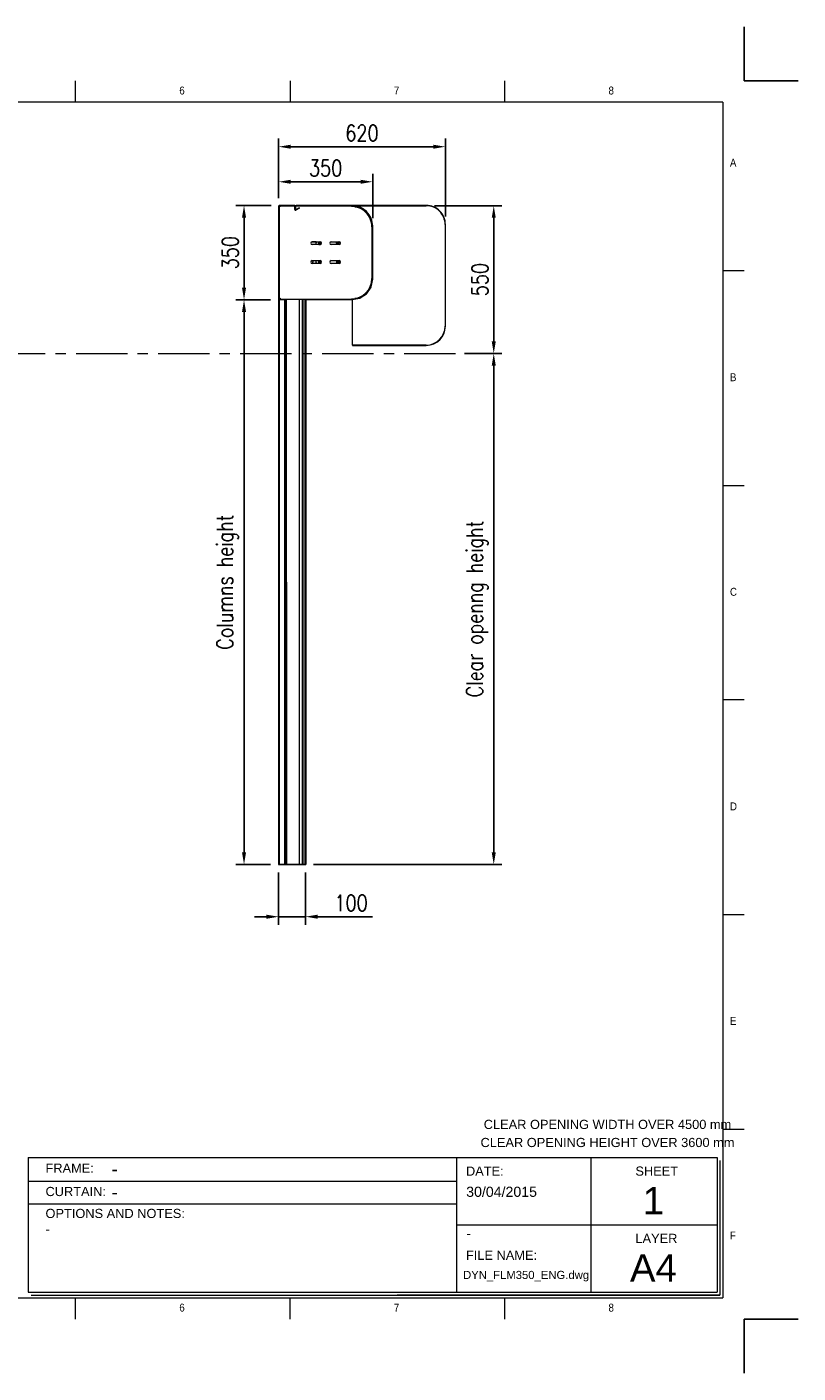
# Model space of a CAD drawing. Header units: millimetres. Extents: x 1545 to 17790, y 764 to 5765.
# Tile 5 of 5: x 5640 to 8504, y 764 to 5765. Entities that reach past the tile are written whole.
import ezdxf

# ---------------------------------------------------------------- set-up
doc = ezdxf.new("R2010")
doc.units = ezdxf.units.MM
doc.header["$LTSCALE"] = 50
doc.header["$PDSIZE"] = -1
doc.linetypes.add('CENTERX2', pattern=[20.32, 12.7, -2.54, 2.54, -2.54])
doc.layers.add('FORMAT', color=7, linetype='Continuous')
doc.styles.add('NYIP', font='romans.shx', dxfattribs={"width": 0.8})
doc.styles.add('SLDTEXTSTYLE0', font='GOTHIC.TTF', dxfattribs={"width": 0.913})
doc.styles.get("Standard").update_dxf_attribs({"font": 'GOTHIC.TTF'})
doc.dimstyles.new('STANDARD35', dxfattribs={"dimscale": 35, "dimtxt": 2, "dimasz": 1.5, "dimexe": 1, "dimexo": 1, "dimgap": 0.7, "dimtad": 1, "dimdec": 0, "dimdsep": 46, "dimtxsty": 'NYIP', "dimcen": 0, "dimclrd": 1, "dimclre": 1, "dimclrt": 2, "dimadec": 0, "dimazin": 0, "dimtfac": 1, "dimtdec": 0, "dimtix": 1, "dimtmove": 0, "dimatfit": 3, "dimfxl": 0, "dimtvp": 1, "dimtolj": 1, "dimtzin": 0, "dimarcsym": 0})

# ---------------------------------------------------------------- blocks, each defined once
blk = doc.blocks.new('A$C7C9C4F3F')
at = {"color": 7, "lineweight": 5}
for p, q in [((8295, 11245), (8295, 11504)), ((0, 1766), (199, 1766))]:
    blk.add_line(p, q, dxfattribs=at)
at = {"layer": 'FORMAT', "color": 7, "lineweight": 5}
for p, q in [((2216, 11304), (2216, 11504)), ((4209, 11504), (4209, 11304)), ((6202, 11304), (6202, 11504)), ((10188, 11304), (10188, 11504)), ((12181, 11504), (12181, 11304)), ((14174, 11304), (14174, 11504)), ((16199, 11304), (199, 11304)), ((199, 11304), (199, 199)), ((16199, 11304), (16199, 199)), ((199, 9738), (0, 9738)), ((16399, 9738), (16199, 9738)), ((0, 7745), (199, 7745)), ((16199, 7745), (16399, 7745)), ((0, 5752), (199, 5752)), ((16399, 5752), (16199, 5752)), ((0, 3759), (199, 3759)), ((16199, 3759), (16399, 3759)), ((16199, 1766), (16399, 1766)), ((8295, 0), (8295, 258)), ((199, 199), (16199, 199)), ((2224, 0), (2224, 199)), ((4018, 199), (4018, 0)), ((6210, 0), (6210, 199)), ((10188, 0), (10188, 199)), ((12181, 0), (12181, 199)), ((14174, 0), (14174, 199))]:
    blk.add_line(p, q, dxfattribs=at)
at = {"color": 7, "lineweight": 5, "char_height": 73.8, "attachment_point": 1, "style": 'SLDTEXTSTYLE0'}
for s, insert in [('1', (1203, 11450)), ('2', (3180, 11450)), ('3', (5173, 11450)), ('4', (7166, 11450)), ('5', (9159, 11450)), ('6', (11152, 11450)), ('7', (13145, 11450)), ('8', (15138, 11450)), ('A', (66, 10780)), ('A', (16266, 10780)), ('B', (66, 8787)), ('B', (16266, 8787)), ('C', (66, 6794)), ('C', (16266, 6794)), ('D', (66, 4801)), ('D', (16266, 4801)), ('E', (66, 2808)), ('1', (1012, 145)), ('2', (2988, 145)), ('3', (4981, 145)), ('4', (6974, 145))]:
    blk.add_mtext(s, dxfattribs=dict(at, insert=insert))
at = {"layer": 'FORMAT', "color": 7, "lineweight": 5, "char_height": 73.8, "attachment_point": 1, "style": 'SLDTEXTSTYLE0'}
for s, insert in [('E', (16266, 2808)), ('F', (66, 815)), ('F', (16266, 815)), ('5', (9159, 145)), ('6', (11152, 145)), ('7', (13145, 145)), ('8', (15138, 145))]:
    blk.add_mtext(s, dxfattribs=dict(at, insert=insert))
blk = doc.blocks.new('*D31')
at = {"color": 1, "lineweight": -2, "transparency": 16777216}
for p, q in [((6574.4, 5128.9), (6574.4, 5349.9)), ((6619.4, 5319.9), (7149.1, 5319.9)), ((7194.1, 5060.4), (7194.1, 5349.9))]:
    blk.add_line(p, q, dxfattribs=at)
at = {"color": 1, "transparency": 16777216}
for points in [[(6619.4, 5327.4), (6619.4, 5312.4), (6574.4, 5319.9)], [(7149.1, 5327.4), (7149.1, 5312.4), (7194.1, 5319.9)]]:
    blk.add_solid(points, dxfattribs=at)
at = {"layer": 'Defpoints', "color": 0, "transparency": 16777216}
for p in [(7194.1, 5319.9), (6574.4, 5098.9), (7194.1, 5030.4)]:
    blk.add_point(p, dxfattribs=at)
at = {"color": 2, "lineweight": 0, "transparency": 16777216, "insert": (6884.2, 5370.9), "char_height": 60, "attachment_point": 5, "style": 'NYIP'}
blk.add_mtext('\\A1;620', dxfattribs=at)
blk = doc.blocks.new('*D32')
at = {"color": 1, "lineweight": -2, "transparency": 16777216}
for p, q in [((6574.4, 5128.9), (6574.4, 5219.7)), ((6924.1, 5054.7), (6924.1, 5219.7)), ((6619.4, 5189.7), (6879.1, 5189.7))]:
    blk.add_line(p, q, dxfattribs=at)
at = {"color": 1, "transparency": 16777216}
for points in [[(6619.4, 5197.2), (6619.4, 5182.2), (6574.4, 5189.7)], [(6879.1, 5197.2), (6879.1, 5182.2), (6924.1, 5189.7)]]:
    blk.add_solid(points, dxfattribs=at)
at = {"layer": 'Defpoints', "color": 0, "transparency": 16777216}
for p in [(6924.1, 5189.7), (6574.4, 5098.9), (6924.1, 5024.7)]:
    blk.add_point(p, dxfattribs=at)
at = {"color": 2, "lineweight": 0, "transparency": 16777216, "insert": (6749.2, 5240.7), "char_height": 60, "attachment_point": 5, "style": 'NYIP'}
blk.add_mtext('\\A1;350', dxfattribs=at)
blk = doc.blocks.new('*D33')
at = {"color": 1, "lineweight": -2, "transparency": 16777216}
for p, q in [((6546.9, 5101.4), (6416.1, 5101.4)), ((6446.1, 5056.4), (6446.1, 4795.9)), ((6544.4, 4750.9), (6416.1, 4750.9))]:
    blk.add_line(p, q, dxfattribs=at)
at = {"color": 1, "transparency": 16777216}
for points in [[(6438.6, 5056.4), (6453.6, 5056.4), (6446.1, 5101.4)], [(6438.6, 4795.9), (6453.6, 4795.9), (6446.1, 4750.9)]]:
    blk.add_solid(points, dxfattribs=at)
at = {"layer": 'Defpoints', "color": 0, "transparency": 16777216}
for p in [(6576.9, 5101.4), (6446.1, 4750.9), (6574.4, 4750.9)]:
    blk.add_point(p, dxfattribs=at)
at = {"color": 2, "lineweight": 0, "transparency": 16777216, "insert": (6395.1, 4926.2), "char_height": 60, "attachment_point": 5, "rotation": 90, "style": 'NYIP'}
blk.add_mtext('\\A1;350', dxfattribs=at)
blk = doc.blocks.new('*D34')
at = {"color": 1, "lineweight": -2, "transparency": 16777216}
for p, q in [((6544.4, 4750.9), (6416.1, 4750.9)), ((6446.1, 4705.9), (6446.1, 2697.9)), ((6544.4, 2652.9), (6416.1, 2652.9))]:
    blk.add_line(p, q, dxfattribs=at)
at = {"color": 1, "transparency": 16777216}
for points in [[(6438.6, 4705.9), (6453.6, 4705.9), (6446.1, 4750.9)], [(6438.6, 2697.9), (6453.6, 2697.9), (6446.1, 2652.9)]]:
    blk.add_solid(points, dxfattribs=at)
at = {"layer": 'Defpoints', "color": 0, "transparency": 16777216}
for p in [(6574.4, 4750.9), (6446.1, 2652.9), (6574.4, 2652.9)]:
    blk.add_point(p, dxfattribs=at)
at = {"color": 2, "lineweight": 0, "transparency": 16777216, "insert": (6385.1, 3701.9), "char_height": 60, "attachment_point": 5, "rotation": 90, "style": 'NYIP'}
blk.add_mtext('\\A1;Columns height', dxfattribs=at)
blk = doc.blocks.new('*D35')
at = {"color": 1, "lineweight": -2, "transparency": 16777216}
for p, q in [((7153.1, 5100.9), (7403.8, 5100.9)), ((7373.8, 5055.9), (7373.8, 4596.4)), ((7264.8, 4551.4), (7403.8, 4551.4))]:
    blk.add_line(p, q, dxfattribs=at)
at = {"color": 1, "transparency": 16777216}
for points in [[(7366.3, 5055.9), (7381.3, 5055.9), (7373.8, 5100.9)], [(7366.3, 4596.4), (7381.3, 4596.4), (7373.8, 4551.4)]]:
    blk.add_solid(points, dxfattribs=at)
at = {"layer": 'Defpoints', "color": 0, "transparency": 16777216}
for p in [(7123.1, 5100.9), (7234.8, 4551.4), (7373.8, 4551.4)]:
    blk.add_point(p, dxfattribs=at)
at = {"color": 2, "lineweight": 0, "transparency": 16777216, "insert": (7322.8, 4826.2), "char_height": 60, "attachment_point": 5, "rotation": 90, "style": 'NYIP'}
blk.add_mtext('\\A1;550', dxfattribs=at)
blk = doc.blocks.new('*D36')
at = {"color": 1, "lineweight": -2, "transparency": 16777216}
for p, q in [((7264.8, 4551.4), (7403.8, 4551.4)), ((7373.8, 2697.9), (7373.8, 4506.4)), ((6704.4, 2652.9), (7403.8, 2652.9))]:
    blk.add_line(p, q, dxfattribs=at)
at = {"color": 1, "transparency": 16777216}
for points in [[(7366.3, 4506.4), (7381.3, 4506.4), (7373.8, 4551.4)], [(7366.3, 2697.9), (7381.3, 2697.9), (7373.8, 2652.9)]]:
    blk.add_solid(points, dxfattribs=at)
at = {"layer": 'Defpoints', "color": 0, "transparency": 16777216}
for p in [(7234.8, 4551.4), (7373.8, 4551.4), (6674.4, 2652.9)]:
    blk.add_point(p, dxfattribs=at)
at = {"color": 2, "lineweight": 0, "transparency": 16777216, "insert": (7312.8, 3602.2), "char_height": 60, "attachment_point": 5, "rotation": 90, "style": 'NYIP'}
blk.add_mtext('\\A1;Clear openng height', dxfattribs=at)
blk = doc.blocks.new('*D37')
at = {"color": 1, "lineweight": -2, "transparency": 16777216}
for p, q in [((6574.4, 2622.9), (6574.4, 2429.1)), ((6674.4, 2622.9), (6674.4, 2429.1)), ((6529.4, 2459.1), (6484.4, 2459.1)), ((6574.4, 2459.1), (6674.4, 2459.1)), ((6719.4, 2459.1), (6923, 2459.1))]:
    blk.add_line(p, q, dxfattribs=at)
at = {"color": 1, "transparency": 16777216}
for points in [[(6529.4, 2466.6), (6529.4, 2451.6), (6574.4, 2459.1)], [(6719.4, 2466.6), (6719.4, 2451.6), (6674.4, 2459.1)]]:
    blk.add_solid(points, dxfattribs=at)
at = {"layer": 'Defpoints', "color": 0, "transparency": 16777216}
for p in [(6574.4, 2652.9), (6674.4, 2652.9), (6674.4, 2459.1)]:
    blk.add_point(p, dxfattribs=at)
at = {"color": 2, "lineweight": 0, "transparency": 16777216, "insert": (6843.7, 2510.1), "char_height": 60, "attachment_point": 5, "style": 'NYIP'}
blk.add_mtext('\\A1;100', dxfattribs=at)

msp = doc.modelspace()

# ---------------------------------------------------------------- linework, layer by layer
at = {"color": 2}
for p, q in [((8304.3, 5565), (8304.3, 5765)), ((8304.3, 5565), (8504.3, 5565)), ((8304.3, 963.5), (8504.3, 963.5)), ((8304.3, 963.5), (8304.3, 763.5))]:
    msp.add_line(p, q, dxfattribs=at)
at = {"lineweight": 5}
for p, q in [((6849.1, 5101.9), (6849.1, 5100.9)), ((7123.1, 5101.9), (6849.1, 5101.9)), ((6574.4, 5098.9), (6574.4, 4753.9)), ((6575.9, 5098.9), (6574.4, 5098.9)), ((6575.9, 5098.9), (6575.9, 4753.9)), ((6575.9, 5096.6), (6576.4, 5096.6)), ((6576.4, 5096.6), (6576.4, 4756.9)), ((6579.5, 5096.6), (6576.4, 5096.6)), ((6576.9, 5101.4), (6576.9, 5099.9)), ((6633.9, 5101.4), (6576.9, 5101.4)), ((6633.9, 5099.9), (6576.9, 5099.9)), ((6578.9, 5096.9), (6579.5, 5096.9)), ((6578.9, 5096.6), (6578.9, 5096.9)), ((6579.5, 5099.4), (6579.5, 5099.9)), ((6579.5, 5099.4), (6579.5, 5096.6)), ((6845.5, 5099.4), (6579.5, 5099.4)), ((6633.9, 5099.9), (6633.9, 5101.4)), ((6636.4, 5098.9), (6634.9, 5098.9)), ((6634.9, 5086.2), (6634.9, 5098.9)), ((6634.9, 5086.2), (6636.4, 5086.2)), ((6636.9, 5097.5), (6635.7, 5097.5)), ((6635.7, 5097.5), (6635.7, 5084.9)), ((6635.7, 5084.9), (6636.9, 5084.9)), ((6636.2, 5099.9), (6636.6, 5099.9)), ((6636.4, 5086.2), (6636.4, 5098.9)), ((6636.9, 5097.5), (6636.9, 5084.9)), ((6651.4, 5093.2), (6637.9, 5085.4)), ((6637.9, 5085.4), (6638.6, 5084.1)), ((6652.2, 5091.9), (6638.6, 5084.1)), ((6639.2, 5101.1), (6639.2, 5099.9)), ((6847.6, 5101.1), (6639.2, 5101.1)), ((6847.6, 5099.9), (6639.2, 5099.9)), ((6652.2, 5091.9), (6651.4, 5093.2)), ((6845.5, 5099.9), (6845.5, 5099.4)), ((6845.5, 5099.4), (6845.5, 5097.9)), ((6845.5, 5097.9), (6845.9, 5097.9)), ((6847.6, 5099.9), (6847.6, 5101.1)), ((6848.3, 5101), (6848.1, 5099.9)), ((6876.1, 5094.3), (6848.1, 5099.9)), ((6876.3, 5095.5), (6848.3, 5101)), ((6849.1, 5100.9), (7123.1, 5100.9)), ((6849.1, 5100.9), (6849.1, 5100.9)), ((6858.1, 5096.9), (6862.9, 5096.9)), ((6869.1, 5096.9), (6870.1, 5096.9)), ((6876.1, 5094.3), (6876.3, 5095.5)), ((6877.6, 5094.9), (6877, 5093.9)), ((6900.5, 5078.2), (6877, 5093.9)), ((6901.2, 5079.2), (6877.6, 5094.9)), ((6900.5, 5078.2), (6901.2, 5079.2)), ((6902.2, 5078.2), (6901.2, 5077.6)), ((6916.9, 5054), (6901.2, 5077.6)), ((6917.9, 5054.7), (6902.2, 5078.2)), ((6904.8, 5072.2), (6902.4, 5072.2)), ((6907.3, 5072.2), (6906.2, 5072.2)), ((6909.8, 5062.2), (6911.4, 5062.2)), ((6912.9, 5062.2), (6914.2, 5062.2)), ((6917.5, 5051.7), (6915.1, 5051.7)), ((6916.9, 5054), (6917.9, 5054.7)), ((6918.4, 5053.4), (6917.2, 5053.2)), ((6922.8, 5025.1), (6917.2, 5053.2)), ((6924, 5025.4), (6918.4, 5053.4)), ((6919.1, 5051.7), (6918.8, 5051.7)), ((6918.8, 5040.4), (6919.8, 5040.4)), ((6920.3, 5037.8), (6919.4, 5037.8)), ((6921.4, 5032.1), (6920.3, 5032.1)), ((6922.4, 5022.9), (6920.9, 5022.9)), ((6921, 5040.4), (6922.4, 5040.4)), ((6923, 5037.8), (6921.5, 5037.8)), ((6922.4, 4829.9), (6922.4, 5022.9)), ((6922.4, 5022.9), (6922.9, 5022.9)), ((6923.7, 5032.1), (6922.7, 5032.1)), ((6922.8, 5025.1), (6924, 5025.4)), ((6924.1, 5024.7), (6922.9, 5024.7)), ((6922.9, 4828.1), (6922.9, 5024.7)), ((6924.1, 5024.7), (6924.1, 5024.9)), ((6924.1, 4828.1), (6924.1, 5024.7)), ((7193.1, 5030.9), (7193.1, 4652.9)), ((7194.1, 4652.9), (7194.1, 5030.9)), ((6713.9, 4966.2), (6699.1, 4966.2)), ((6699.6, 4966.7), (6729.1, 4966.7)), ((6729.1, 4956.2), (6699.6, 4956.2)), ((6713.8, 4965.6), (6713.6, 4963.4)), ((6713.6, 4956.2), (6713.6, 4963.4)), ((6714, 4966.7), (6713.8, 4965.6)), ((6730.5, 4956.3), (6732.3, 4958.2)), ((6732.3, 4958.2), (6734.1, 4959.9)), ((6769.6, 4966.7), (6799.1, 4966.7)), ((6799.1, 4956.2), (6769.6, 4956.2)), ((6702.9, 4896.7), (6698.9, 4886.2)), ((6702.7, 4896.2), (6699.1, 4896.2)), ((6699.6, 4896.7), (6729.1, 4896.7)), ((6729.1, 4886.2), (6699.6, 4886.2)), ((6700.4, 4886.2), (6704.4, 4896.7)), ((6713.6, 4896.2), (6704.2, 4896.2)), ((6713.6, 4888.4), (6713.6, 4896.7)), ((6713.6, 4888.4), (6713.8, 4886.2)), ((6713.8, 4886.2), (6713.8, 4886.2)), ((6722.7, 4891.7), (6724.1, 4891.4)), ((6732, 4893.9), (6729.4, 4896.7)), ((6734.4, 4891.7), (6732, 4893.9)), ((6769.6, 4896.7), (6799.1, 4896.7)), ((6799.1, 4886.2), (6769.6, 4886.2)), ((6788.4, 4886.2), (6788.6, 4886.8)), ((6788.6, 4886.8), (6788.6, 4887.7)), ((6796.2, 4893.4), (6794.9, 4893.6)), ((6797.6, 4892.9), (6796.2, 4893.4)), ((6798.6, 4896.2), (6797.4, 4896.2)), ((6917.2, 4799.7), (6922.8, 4827.7)), ((6918.4, 4799.4), (6924, 4827.5)), ((6918.8, 4812.3), (6919.8, 4812.3)), ((6920.3, 4815), (6919.4, 4815)), ((6921.4, 4820.6), (6920.3, 4820.6)), ((6922.4, 4829.9), (6920.9, 4829.9)), ((6922.9, 4829.9), (6922.4, 4829.9)), ((6924, 4827.5), (6922.8, 4827.7)), ((6922.9, 4828.1), (6924.1, 4828.1)), ((6574.4, 4753.9), (6575.9, 4753.9)), ((6577.2, 4752.9), (6574.4, 4752.9)), ((6576.4, 4756.9), (6575.9, 4756.9)), ((6576.4, 4756.9), (6579.8, 4756.9)), ((6577.2, 4752.9), (6577.2, 2652.9)), ((6596.6, 4752.9), (6577.2, 4752.9)), ((6578.9, 4755.9), (6578.9, 4756.9)), ((6579.8, 4755.9), (6578.9, 4755.9)), ((6579.8, 4756.9), (6579.8, 4753.4)), ((6579.8, 4753.4), (6845.5, 4753.4)), ((6579.8, 4752.9), (6579.8, 4753.4)), ((6596.6, 4752.9), (6596.6, 4632.9)), ((6601.3, 4752.9), (6596.6, 4752.9)), ((6603.2, 4752.9), (6601.3, 4752.9)), ((6603.2, 4752.9), (6603.3, 2652.9)), ((6650.4, 4752.9), (6603.2, 4752.9)), ((6650.4, 4752.9), (6650.4, 2652.9)), ((6651.4, 4752.9), (6650.4, 4752.9)), ((6651.4, 4752.9), (6651.4, 2652.9)), ((6652.7, 4752.9), (6651.4, 4752.9)), ((6671.4, 4752.9), (6652.7, 4752.9)), ((6662.4, 4752.9), (6662.4, 2652.9)), ((6664.1, 4752.9), (6664.1, 2652.9)), ((6671.4, 4752.9), (6671.4, 4751.7)), ((6671.4, 4752.9), (6847.6, 4752.9)), ((6671.4, 4751.7), (6847.6, 4751.7)), ((6671.8, 4751.7), (6671.8, 2652.9)), ((6672.8, 4751.7), (6672.8, 2652.9)), ((6675.7, 4751.7), (6675.8, 2652.9)), ((6675.9, 4751.7), (6675.9, 2652.9)), ((6845.9, 4754.9), (6845.5, 4754.9)), ((6845.5, 4753.4), (6845.5, 4754.9)), ((6845.5, 4753.4), (6845.5, 4752.9)), ((6847.6, 4751.7), (6847.6, 4752.9)), ((6848.1, 4753), (6876.1, 4758.5)), ((6848.1, 4753), (6848.3, 4751.8)), ((6848.3, 4751.8), (6876.3, 4757.4)), ((6849.1, 4739.9), (6849.1, 4751.9)), ((6862.9, 4755.9), (6858.1, 4755.9)), ((6876.3, 4757.4), (6876.1, 4758.5)), ((6877, 4758.9), (6900.5, 4774.6)), ((6877, 4758.9), (6877.6, 4757.9)), ((6877.6, 4757.9), (6901.2, 4773.6)), ((6901.2, 4773.6), (6900.5, 4774.6)), ((6901.2, 4775.3), (6916.9, 4798.8)), ((6901.2, 4775.3), (6902.2, 4774.6)), ((6902.2, 4774.6), (6917.9, 4798.2)), ((6902.4, 4780.6), (6904.7, 4780.6)), ((6911.4, 4790.6), (6909.7, 4790.6)), ((6915.1, 4801.1), (6917.5, 4801.1)), ((6917.9, 4798.2), (6916.9, 4798.8)), ((6917.2, 4799.7), (6918.4, 4799.4)), ((6574.4, 4751.4), (6574.4, 2652.9)), ((6577.2, 4751.4), (6574.4, 4751.4)), ((6577.2, 4751.4), (6577.2, 2652.9)), ((6596.6, 4751.4), (6577.2, 4751.4)), ((6596.6, 4751.4), (6596.6, 4631.4)), ((6596.6, 4749.9), (6599.8, 4749.9)), ((6599.4, 4749.9), (6599.4, 4632.9)), ((6849.1, 4582.9), (6849.1, 4739.9)), ((6596.6, 4632.9), (6596.6, 2652.9)), ((6599.4, 4632.9), (6596.6, 4632.9)), ((6596.6, 4631.4), (6596.6, 2652.9)), ((6599.4, 4631.4), (6596.6, 4631.4)), ((6599.4, 4632.9), (6599.4, 2652.9)), ((6599.4, 4631.4), (6599.4, 2652.9)), ((7123.1, 4582.9), (6849.1, 4582.9)), ((6849.1, 4582.9), (6849.1, 4581.9)), ((6849.1, 4581.9), (7123.1, 4581.9)), ((5644.7, 1563.9), (8204, 1563.9)), ((5644.7, 1563.9), (5644.7, 1063.9)), ((7234.9, 1563.9), (7234.9, 1063.9)), ((7734.9, 1563.9), (7734.9, 1063.9)), ((8204, 1563.9), (8204, 1063.9)), ((8214.3, 1553.6), (8214.3, 1053.6)), ((5646.7, 1476.4), (7234.9, 1476.4)), ((5646.7, 1392.4), (7234.9, 1392.4)), ((7234.9, 1313.9), (8204, 1313.9)), ((5644.7, 1063.9), (8204, 1063.9)), ((5655.1, 1053.6), (8214.3, 1053.6)), ((8214.3, 1053.6), (7015.3, 1053.6)), ((7025.6, 1053.6), (8214.3, 1053.6))]:
    msp.add_line(p, q, dxfattribs=at)
at = {"color": 1, "linetype": 'CENTERX2', "lineweight": 5, "ltscale": 0.3}
msp.add_line((2774.2, 4551.4), (7234.8, 4551.4), dxfattribs=at)
msp.add_line((6574.4, 2652.9), (6675.9, 2652.9))
at = {"lineweight": 5}
msp.add_circle((6726.1, 4962.9), 2, dxfattribs=at)
for centre, radius, start, end in [((7123.1, 5030.9), 71, 0.001, 90.001), ((6576.9, 5098.9), 2.5, 90.001, 180.001), ((6576.9, 5098.9), 1, 90.001, 180.001), ((6633.9, 5098.9), 2.5, 0.001, 90.001), ((6633.9, 5098.9), 1, 0.001, 90.001), ((6637.4, 5086.2), 2.5, 180.001, 300.001), ((6639.2, 5097.5), 3.57, 90.001, 180.001), ((6637.4, 5086.2), 1, 180.001, 300.001), ((6639.2, 5097.5), 2.37, 90.001, 180.001), ((6845.9, 5022.9), 75, 0.001, 90.001), ((6847.6, 5097.5), 3.57, 78.751, 90.001), ((6847.6, 5097.5), 2.37, 78.751, 90.001), ((6849.1, 5024.9), 75, 72.2977, 85.2043), ((6875.6, 5092), 2.37, 56.251, 78.751), ((6875.6, 5092), 3.57, 56.251, 78.751), ((6849.1, 5024.9), 75, 47.3274, 65.1746), ((6899.2, 5076.2), 2.37, 33.751, 56.251), ((6899.2, 5076.2), 3.57, 33.751, 56.251), ((6849.1, 5024.9), 75, 23.318, 44.1794), ((6914.9, 5052.7), 2.37, 11.251, 33.751), ((6914.9, 5052.7), 3.57, 11.251, 33.751), ((6849.1, 5024.9), 75, 0.001, 22.4202), ((7123.1, 5030.9), 70, 0.001, 90.001), ((6920.5, 5024.7), 2.37, 0.001, 11.251), ((6920.5, 5024.7), 3.57, 0.001, 11.251), ((6699.6, 4961.4), 5.25, 90.001, 270.001), ((6699.1, 4960.9), 5.25, 90.001, 131.1396), ((6728.6, 4960.9), 6, 106.5988, 232.3425), ((6726.1, 4962.9), 6.5, 255.4266, 298.5327), ((6763.6, 4925.9), 46.5, 129.0377, 139.4188), ((6729.1, 4961.4), 5.25, 270.001, 90.001), ((6726.1, 4962.9), 6.5, 332.3266, 28.6969), ((6769.6, 4961.4), 5.25, 90.001, 270.001), ((6784.6, 4964.4), 4, 356.4545, 34.2299), ((6801.1, 4963.4), 12.5, 176.4545, 215.3354), ((6798.6, 4960.9), 6, 106.5988, 232.3425), ((6763.6, 4925.9), 45, 42.2398, 49.8239), ((6795, 4968.9), 6.5, 250.8297, 337.6761), ((6795, 4968.9), 6.5, 250.8297, 295.7135), ((6803.8, 4930.5), 33, 89.6105, 100.3461), ((6799.1, 4961.4), 5.25, 270.001, 90.001), ((6798.6, 4960.9), 5.25, 318.8624, 30.0644), ((6699.6, 4891.4), 5.25, 90.001, 270.001), ((6699.1, 4890.9), 5.25, 90.001, 131.1396), ((6726.1, 4888.4), 12.7, 168.2192, 190.0711), ((6728.6, 4890.9), 6, 106.5988, 232.3425), ((6724.6, 4897.9), 6.5, 252.9514, 337.1175), ((6713, 4860.3), 33, 54.3839, 70.3461), ((6729.1, 4891.4), 5.25, 270.001, 90.001), ((6769.6, 4891.4), 5.25, 90.001, 270.001), ((6801.1, 4888.4), 12.5, 138.5615, 183.4029), ((6798.6, 4890.9), 6, 106.5988, 232.3425), ((6763.6, 4925.9), 45, 310.1781, 319.4594), ((6794.8, 4887.1), 2, 332.8636, 142.5068), ((6794.8, 4887.1), 6.5, 356.1122, 64.2865), ((6803.6, 4925.4), 33, 259.6539, 271.5132), ((6798.6, 4890.9), 5.25, 16.3946, 90.001), ((6799.1, 4891.4), 5.25, 270.001, 90.001), ((6845.9, 4829.9), 75, 270.001, 0.001), ((6920.5, 4828.1), 2.37, 348.751, 0.001), ((6920.5, 4828.1), 3.57, 348.751, 0.001), ((6576.9, 4753.9), 2.5, 180.001, 203.5792), ((6576.9, 4753.9), 1, 180.001, 270.001), ((6847.6, 4755.3), 2.37, 270.001, 281.251), ((6847.6, 4755.3), 3.57, 270.001, 281.251), ((6875.6, 4760.9), 2.37, 281.251, 303.751), ((6875.6, 4760.9), 3.57, 281.251, 303.751), ((6899.2, 4776.6), 2.37, 303.751, 326.251), ((6899.2, 4776.6), 3.57, 303.751, 326.251), ((6914.9, 4800.1), 2.37, 326.251, 348.751), ((6914.9, 4800.1), 3.57, 326.251, 348.751), ((7123.1, 4652.9), 70, 270.001, 0.001), ((7123.1, 4652.9), 71, 270.001, 0.001)]:
    msp.add_arc(centre, radius, start, end, dxfattribs=at)

# ---------------------------------------------------------------- block references
at = {"xscale": 0.4, "yscale": 0.4, "zscale": 0.4}
msp.add_blockref('A$C7C9C4F3F', (1744.9, 963.5), dxfattribs=at)

# ---------------------------------------------------------------- texts
at = {"lineweight": 5}
for s, insert, char_height, width, attachment_point in [('{\\fArial|b0|i0|c0|p34;CLEAR OPENING WIDTH OVER 4500 mm}', (7796.4, 1704.5), 34.043, 1130.977, 2), ('{\\fArial|b0|i0|c0|p34;CLEAR OPENING HEIGHT OVER 3600 mm}', (7796.4, 1637.3), 34.043, 1130.977, 2), ('{\\fArial|b0|i0|c0|p34;FRAME:}', (5708.6, 1541.9), 34.043, 578.728, 1), ('{\\fArial|b0|i0|c0|p34;-}', (5953.6, 1547.1), 50, 1057.823, 1), ('{\\fArial|b0|i0|c0|p34;DATE:}', (7270.6, 1531), 34.043, 578.728, 1), ('{\\fArial|b0|i0|c0|p34;SHEET}', (7900.1, 1531), 34.043, 578.728, 1), ('{\\fArial|b0|i0|c0|p34;CURTAIN:}', (5708.6, 1455.2), 34.043, 578.728, 1), ('{\\fArial|b0|i0|c0|p34;\\H0.752x;30/04/2015}', (7271.5, 1455.9), 50, 1044.717, 1), ('{\\fArial|b0|i0|c0|p34;1}', (7966.9, 1455.1), 102, 223.943, 2), ('{\\fArial|b0|i0|c0|p34;-}', (5953.6, 1460.8), 50, 1057.823, 1), ('{\\fArial|b0|i0|c0|p34;OPTIONS AND NOTES:}', (5708.6, 1373.7), 34.043, 578.728, 1), ('{\\fArial|b0|i0|c0|p34;-}', (5708.6, 1315.3), 34.043, 578.728, 1), ('{\\fArial|b0|i0|c0|p34;\\H0.752x;-}', (7271.5, 1301.4), 50, 1044.717, 1), ('{\\fArial|b0|i0|c0|p34;LAYER}', (7900.1, 1281), 34.043, 578.728, 1), ('{\\fArial|b0|i0|c0|p34;FILE NAME:}', (7270.6, 1218.3), 34.043, 578.728, 1), ('{\\fArial|b0|i0|c0|p34;A4}', (7966.9, 1205.1), 102, 223.943, 2), ('{\\fArial|b0|i0|c0|p34;DYN_FLM350_ENG.dwg}', (7259.9, 1143.2), 30, 1044.717, 1)]:
    msp.add_mtext(s, dxfattribs=dict(at, insert=insert, char_height=char_height, width=width, attachment_point=attachment_point))

# ---------------------------------------------------------------- dimensions: what is measured, and where the dimension line sits
at = {"color": 1, "lineweight": 0}
for base, p2, picture, middle in [((7194.1, 5319.9), (7194.1, 5030.4), '*D31', (6884.2, 5370.9)), ((6924.1, 5189.7), (6924.1, 5024.7), '*D32', (6749.2, 5240.7))]:
    dim = msp.add_linear_dim(base=base, p1=(6574.4, 5098.9), p2=p2, dimstyle='STANDARD35', override={"dimscale": 30}, dxfattribs=at)
    dim.commit()
    dim.dimension.update_dxf_attribs({"geometry": picture, "text_midpoint": middle})
for base, p1, p2, picture, middle in [((6446.09995, 4750.9112), (6576.89873, 5101.41119), (6574.39873, 4750.9112), '*D33', (6395.09995, 4926.1612)), ((7373.7973, 4551.4112), (7123.0597, 5100.918), (7234.7752, 4551.4112), '*D35', (7322.7973, 4826.1646))]:
    dim = msp.add_linear_dim(base=base, p1=p1, p2=p2, angle=90, dimstyle='STANDARD35', override={"dimscale": 30}, dxfattribs=at)
    dim.commit()
    dim.dimension.update_dxf_attribs({"geometry": picture, "text_midpoint": middle})
for base, p1, p2, text, picture, middle in [((6446.1, 2652.9), (6574.4, 4750.9), (6574.4, 2652.9), 'Columns height', '*D34', (6385.1, 3701.9)), ((7373.8, 4551.4), (6674.4, 2652.9), (7234.8, 4551.4), 'Clear openng height', '*D36', (7312.8, 3602.2))]:
    dim = msp.add_linear_dim(base=base, p1=p1, p2=p2, angle=90, text=text, dimstyle='STANDARD35', override={"dimscale": 30}, dxfattribs=at)
    dim.commit()
    dim.dimension.update_dxf_attribs({"geometry": picture, "text_midpoint": middle})
dim = msp.add_linear_dim(base=(6674.4, 2459.1), p1=(6574.4, 2652.9), p2=(6674.4, 2652.9), dimstyle='STANDARD35', override={"dimscale": 30}, dxfattribs=at)
dim.commit()
dim.dimension.update_dxf_attribs({"geometry": '*D37', "text_midpoint": (6843.7, 2459.1), "dimtype": 160})

doc.saveas('drawing.dxf')
